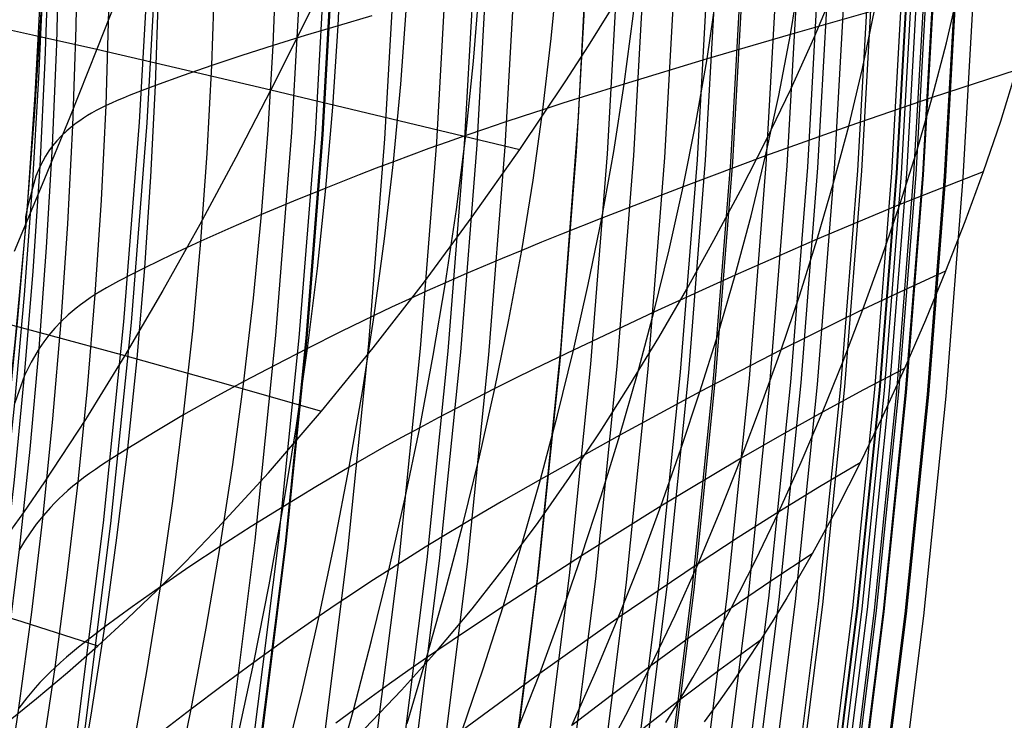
# Model space of a CAD drawing. Header units: millimetres. Extents: x -14 to 488, y -50 to 50.
# Tile 250 of 256: x 482.68 to 485.95, y -3.95 to -1.62. Entities that reach past the tile are written whole.
import ezdxf

# ---------------------------------------------------------------- set-up
doc = ezdxf.new("R2010")
doc.units = ezdxf.units.MM
doc.header["$MEASUREMENT"] = 0
doc.layers.add('Default', color=7, linetype='Continuous')

msp = doc.modelspace()

# ---------------------------------------------------------------- linework, layer by layer
at = {"layer": 'Default'}
for points in [[(481.5503, -13.3327), (481.885, -12.6152), (482.2011, -11.8892), (482.4984, -11.1554), (482.7766, -10.4141), (483.0357, -9.6659), (483.2752, -8.9113), (483.4953, -8.1507), (483.6956, -7.3846), (483.8762, -6.6137), (484.0368, -5.8383), (484.1774, -5.0591), (484.2979, -4.2765), (484.3981, -3.4911), (484.4766, -2.7198), (484.5354, -1.9468), (484.5748, -1.1725), (484.5946, -0.3975), (484.5949, 0.3778)], [(481.5503, -13.3327), (481.885, -12.6152), (482.2011, -11.8892), (482.4984, -11.1554), (482.7766, -10.4141), (483.0357, -9.6659), (483.2752, -8.9113), (483.4953, -8.1507), (483.6956, -7.3846), (483.8762, -6.6137), (484.0368, -5.8383), (484.1774, -5.0591), (484.2979, -4.2765), (484.3981, -3.4911), (484.4766, -2.7198), (484.5354, -1.9468), (484.5748, -1.1725), (484.5946, -0.3975), (484.5949, 0.3778)], [(485.7288, 0), (485.721, -0.7064), (485.6972, -1.4188), (485.657, -2.1368), (485.6001, -2.8597), (485.526, -3.5872), (485.4344, -4.3187), (485.325, -5.0535), (485.1975, -5.7912), (485.0515, -6.531), (484.8868, -7.2724), (484.7031, -8.0147), (484.5003, -8.7572), (484.2781, -9.4992), (484.0365, -10.24), (483.7752, -10.9789), (483.4943, -11.715), (483.1936, -12.4478), (482.8732, -13.1763)], [(485.8864, 0), (485.8785, -0.7099), (485.8546, -1.4258), (485.8143, -2.1473), (485.7571, -2.8739), (485.6826, -3.605), (485.5906, -4.34), (485.4807, -5.0785), (485.3525, -5.8199), (485.2058, -6.5634), (485.0402, -7.3085), (484.8557, -8.0544), (484.6518, -8.8006), (484.4286, -9.5463), (484.1857, -10.2907), (483.9231, -11.0332), (483.6408, -11.7731), (483.3386, -12.5094), (483.0166, -13.2415)], [(483.1396, 0), (483.1324, -0.6489), (483.1105, -1.3034), (483.0736, -1.9629), (483.0213, -2.6271), (482.9533, -3.2954), (482.8692, -3.9673), (482.7687, -4.6424), (482.6515, -5.32), (482.5174, -5.9997), (482.3661, -6.6808), (482.1973, -7.3627), (482.011, -8.0448), (481.8069, -8.7264), (481.5849, -9.4069), (481.3449, -10.0857), (481.0868, -10.762), (480.8106, -11.4351), (480.5163, -12.1043), (480.2038, -12.769), (479.8734, -13.4284)], [(483.1648, 0), (483.1576, -0.6495), (483.1357, -1.3045), (483.0988, -1.9646), (483.0465, -2.6293), (482.9784, -3.2982), (482.8942, -3.9707), (482.7936, -4.6464), (482.6763, -5.3246), (482.5421, -6.0049), (482.3906, -6.6866), (482.2218, -7.369), (482.0353, -8.0517), (481.831, -8.7339), (481.6088, -9.4151), (481.3686, -10.0944), (481.1103, -10.7712), (480.8338, -11.4449), (480.5392, -12.1148), (480.2265, -12.78), (479.8958, -13.4399)], [(483.6475, 0), (483.6402, -0.6602), (483.6179, -1.326), (483.5804, -1.997), (483.5272, -2.6727), (483.458, -3.3526), (483.3724, -4.0362), (483.2701, -4.723), (483.1509, -5.4125), (483.0145, -6.1039), (482.8605, -6.7968), (482.6889, -7.4906), (482.4993, -8.1845), (482.2917, -8.878), (482.0658, -9.5704), (481.8216, -10.2609), (481.5591, -10.9489), (481.2781, -11.6337), (480.9786, -12.3146), (480.6607, -12.9908)], [(483.7257, 0), (483.7183, -0.6619), (483.696, -1.3295), (483.6584, -2.0023), (483.605, -2.6797), (483.5356, -3.3614), (483.4498, -4.0468), (483.3473, -4.7354), (483.2278, -5.4267), (483.091, -6.12), (482.9366, -6.8147), (482.7645, -7.5103), (482.5745, -8.206), (482.3663, -8.9013), (482.1398, -9.5955), (481.895, -10.2879), (481.6317, -10.9777), (481.35, -11.6643), (481.0498, -12.3469), (480.7311, -13.0249)], [(483.7488, 0), (483.7414, -0.6625), (483.7191, -1.3305), (483.6814, -2.0038), (483.628, -2.6818), (483.5586, -3.364), (483.4727, -4.05), (483.3701, -4.7391), (483.2505, -5.4309), (483.1136, -6.1247), (482.9591, -6.82), (482.7869, -7.5161), (482.5967, -8.2124), (482.3883, -8.9082), (482.1617, -9.6029), (481.9167, -10.2958), (481.6532, -10.9862), (481.3712, -11.6733), (481.0708, -12.3565), (480.7518, -13.035)], [(483.7515, 0), (483.7441, -0.6625), (483.7218, -1.3307), (483.6841, -2.004), (483.6307, -2.682), (483.5613, -3.3643), (483.4754, -4.0503), (483.3728, -4.7395), (483.2532, -5.4314), (483.1162, -6.1253), (482.9618, -6.8206), (482.7895, -7.5168), (482.5993, -8.2131), (482.3909, -8.909), (482.1643, -9.6038), (481.9192, -10.2968), (481.6557, -10.9872), (481.3738, -11.6744), (481.0733, -12.3576), (480.7543, -13.0362)], [(483.9579, 0), (483.9505, -0.6671), (483.928, -1.3399), (483.8901, -2.0179), (483.8363, -2.7006), (483.7664, -3.3876), (483.6799, -4.0784), (483.5766, -4.7723), (483.4561, -5.4689), (483.3183, -6.1676), (483.1627, -6.8678), (482.9893, -7.5688), (482.7977, -8.2699), (482.5879, -8.9707), (482.3597, -9.6702), (482.113, -10.368), (481.8477, -11.0632), (481.5637, -11.7551), (481.2611, -12.4431), (480.94, -13.1264)], [(484.1306, 0), (484.1231, -0.6709), (484.1005, -1.3476), (484.0624, -2.0294), (484.0083, -2.7161), (483.938, -3.4071), (483.851, -4.1018), (483.7471, -4.7997), (483.626, -5.5004), (483.4873, -6.2031), (483.3308, -6.9072), (483.1564, -7.6123), (482.9638, -8.3175), (482.7528, -9.0222), (482.5232, -9.7258), (482.2751, -10.4275), (482.0082, -11.1267), (481.7227, -11.8227), (481.4183, -12.5146), (481.0953, -13.2018)], [(484.2233, 0), (484.2158, -0.673), (484.1931, -1.3517), (484.1549, -2.0357), (484.1006, -2.7244), (484.0301, -3.4175), (483.9428, -4.1144), (483.8386, -4.8145), (483.7171, -5.5172), (483.578, -6.2221), (483.4211, -6.9284), (483.2461, -7.6356), (483.0529, -8.343), (482.8412, -9.0499), (482.611, -9.7556), (482.3621, -10.4595), (482.0944, -11.1609), (481.808, -11.8589), (481.5027, -12.553), (481.1787, -13.2423)], [(484.2648, 0), (484.2573, -0.6739), (484.2346, -1.3536), (484.1963, -2.0385), (484.142, -2.7282), (484.0713, -3.4222), (483.984, -4.12), (483.8796, -4.8211), (483.7579, -5.5248), (483.6186, -6.2306), (483.4615, -6.9379), (483.2863, -7.646), (483.0928, -8.3544), (482.8809, -9.0623), (482.6503, -9.769), (482.4011, -10.4738), (482.133, -11.1761), (481.8462, -11.8752), (481.5405, -12.5702), (481.2161, -13.2604)], [(484.3591, 0), (484.3516, -0.676), (484.3289, -1.3578), (484.2904, -2.0448), (484.2359, -2.7366), (484.1651, -3.4328), (484.0774, -4.1328), (483.9727, -4.836), (483.8507, -5.5419), (483.711, -6.25), (483.5533, -6.9595), (483.3776, -7.6698), (483.1835, -8.3803), (482.9709, -9.0904), (482.7396, -9.7993), (482.4896, -10.5064), (482.2207, -11.2109), (481.933, -11.912), (481.6264, -12.6092), (481.3009, -13.3016)], [(484.597, 0), (484.5894, -0.6813), (484.5665, -1.3684), (484.5278, -2.0608), (484.4728, -2.758), (484.4014, -3.4596), (484.3131, -4.1651), (484.2076, -4.8738), (484.0846, -5.5852), (483.9438, -6.2988), (483.7849, -7.0138), (483.6078, -7.7297), (483.4122, -8.4458), (483.1979, -9.1614), (482.9648, -9.8759), (482.7129, -10.5884), (482.4419, -11.2984), (482.1519, -12.0051), (481.8429, -12.7077), (481.5149, -13.4055)], [(484.6999, 0), (484.6923, -0.6836), (484.6693, -1.3729), (484.6304, -2.0677), (484.5753, -2.7673), (484.5037, -3.4712), (484.4151, -4.179), (484.3092, -4.8901), (484.1858, -5.604), (484.0445, -6.3199), (483.8851, -7.0373), (483.7074, -7.7556), (483.5111, -8.4741), (483.2961, -9.1921), (483.0623, -9.909), (482.8095, -10.6239), (482.5376, -11.3363), (482.2466, -12.0453), (481.9366, -12.7503), (481.6075, -13.4504)], [(484.788, 0), (484.7804, -0.6855), (484.7573, -1.3769), (484.7183, -2.0736), (484.6631, -2.7752), (484.5912, -3.4812), (484.5023, -4.191), (484.3962, -4.9041), (484.2724, -5.62), (484.1307, -6.338), (483.9709, -7.0575), (483.7926, -7.7778), (483.5958, -8.4984), (483.3802, -9.2184), (483.1457, -9.9373), (482.8921, -10.6543), (482.6195, -11.3687), (482.3277, -12.0798), (482.0168, -12.7868), (481.6867, -13.4889)], [(484.8912, 0), (484.8836, -0.6878), (484.8604, -1.3815), (484.8213, -2.0805), (484.7659, -2.7845), (484.6937, -3.4928), (484.6046, -4.205), (484.4981, -4.9205), (484.3739, -5.6388), (484.2317, -6.3591), (484.0713, -7.081), (483.8925, -7.8038), (483.695, -8.5267), (483.4787, -9.2492), (483.2434, -9.9705), (482.989, -10.6899), (482.7154, -11.4067), (482.4227, -12.1202), (482.1107, -12.8295), (481.7796, -13.534)], [(484.9996, 0), (484.992, -0.6902), (484.9687, -1.3863), (484.9295, -2.0878), (484.8738, -2.7942), (484.8015, -3.505), (484.712, -4.2197), (484.6051, -4.9377), (484.4805, -5.6585), (484.3378, -6.3814), (484.1769, -7.1058), (483.9974, -7.8311), (483.7992, -8.5566), (483.5822, -9.2816), (483.346, -10.0054), (483.0908, -10.7273), (482.8162, -11.4466), (482.5225, -12.1626), (482.2094, -12.8744), (481.8771, -13.5813)], [(485.0271, 0), (485.0195, -0.6908), (484.9962, -1.3875), (484.9569, -2.0896), (484.9012, -2.7967), (484.8288, -3.5081), (484.7393, -4.2234), (484.6323, -4.9421), (484.5075, -5.6635), (484.3648, -6.387), (484.2037, -7.1121), (484.0241, -7.838), (483.8257, -8.5642), (483.6084, -9.2898), (483.3721, -10.0143), (483.1166, -10.7368), (482.8418, -11.4568), (482.5478, -12.1733), (482.2345, -12.8858), (481.9018, -13.5933)], [(485.111, 0), (485.1033, -0.6927), (485.0799, -1.3913), (485.0406, -2.0953), (484.9847, -2.8042), (484.9121, -3.5176), (484.8223, -4.2348), (484.715, -4.9554), (484.59, -5.6788), (484.4468, -6.4042), (484.2853, -7.1313), (484.1052, -7.8591), (483.9063, -8.5872), (483.6884, -9.3148), (483.4515, -10.0412), (483.1953, -10.7657), (482.9198, -11.4876), (482.6249, -12.2061), (482.3108, -12.9205), (481.9773, -13.63)], [(485.1175, 0), (485.1098, -0.6928), (485.0865, -1.3916), (485.0471, -2.0957), (484.9913, -2.8048), (484.9186, -3.5183), (484.8288, -4.2357), (484.7215, -4.9565), (484.5964, -5.6799), (484.4532, -6.4056), (484.2917, -7.1328), (484.1115, -7.8608), (483.9126, -8.589), (483.6947, -9.3168), (483.4577, -10.0433), (483.2014, -10.768), (482.9259, -11.49), (482.631, -12.2087), (482.3167, -12.9232), (481.9831, -13.6328)], [(485.2296, 0), (485.2219, -0.6953), (485.1984, -1.3966), (485.1589, -2.1032), (485.1029, -2.8149), (485.03, -3.5309), (484.9398, -4.2509), (484.8321, -4.9742), (484.7066, -5.7003), (484.5629, -6.4286), (484.4008, -7.1584), (484.22, -7.889), (484.0203, -8.6199), (483.8016, -9.3502), (483.5638, -10.0794), (483.3066, -10.8067), (483.0301, -11.5313), (482.7341, -12.2525), (482.4187, -12.9696)], [(485.2993, 0), (485.2915, -0.6969), (485.268, -1.3997), (485.2284, -2.1079), (485.1722, -2.8211), (485.0992, -3.5388), (485.0089, -4.2604), (484.9009, -4.9853), (484.7751, -5.713), (484.6311, -6.4429), (484.4686, -7.1743), (484.2874, -7.9066), (484.0873, -8.639), (483.8681, -9.371), (483.6297, -10.1018), (483.372, -10.8307), (483.0948, -11.5569), (482.7982, -12.2797), (482.4821, -12.9984)], [(485.3675, 0), (485.3598, -0.6984), (485.3362, -1.4027), (485.2965, -2.1125), (485.2402, -2.8273), (485.167, -3.5465), (485.0765, -4.2696), (484.9683, -4.9961), (484.8422, -5.7254), (484.6979, -6.4569), (484.535, -7.1899), (484.3535, -7.9237), (484.1529, -8.6578), (483.9333, -9.3914), (483.6944, -10.1238), (483.4361, -10.8542), (483.1583, -11.582), (482.861, -12.3064), (482.5443, -13.0267)], [(485.4019, 0), (485.3941, -0.6992), (485.3706, -1.4042), (485.3308, -2.1148), (485.2745, -2.8303), (485.2012, -3.5504), (485.1106, -4.2743), (485.0023, -5.0016), (484.876, -5.7317), (484.7315, -6.4639), (484.5685, -7.1977), (484.3867, -7.9324), (484.186, -8.6673), (483.9661, -9.4017), (483.7269, -10.1348), (483.4684, -10.8661), (483.1903, -11.5947), (482.8927, -12.3199), (482.5756, -13.0409)], [(485.4573, 0), (485.4495, -0.7004), (485.4259, -1.4067), (485.3861, -2.1185), (485.3296, -2.8353), (485.2562, -3.5566), (485.1654, -4.2818), (485.0569, -5.0104), (484.9305, -5.7418), (484.7857, -6.4753), (484.6224, -7.2104), (484.4403, -7.9463), (484.2392, -8.6825), (484.0189, -9.4182), (483.7793, -10.1526), (483.5203, -10.8852), (483.2418, -11.6151), (482.9436, -12.3415), (482.626, -13.0638)], [(485.5346, 0), (485.5268, -0.7021), (485.5031, -1.4102), (485.4632, -2.1237), (485.4066, -2.8423), (485.333, -3.5653), (485.242, -4.2923), (485.1333, -5.0227), (485.0065, -5.7558), (484.8614, -6.4912), (484.6977, -7.2281), (484.5152, -7.9658), (484.3136, -8.7038), (484.0927, -9.4413), (483.8526, -10.1775), (483.5929, -10.9119), (483.3137, -11.6435), (483.0148, -12.3718), (482.6964, -13.0959)], [(485.548, 0), (485.5402, -0.7024), (485.5166, -1.4108), (485.4766, -2.1246), (485.42, -2.8435), (485.3464, -3.5668), (485.2553, -4.2941), (485.1466, -5.0248), (485.0197, -5.7583), (484.8746, -6.4939), (484.7108, -7.2311), (484.5282, -7.9692), (484.3265, -8.7075), (484.1056, -9.4453), (483.8653, -10.1819), (483.6055, -10.9165), (483.3262, -11.6485), (483.0272, -12.377), (482.7086, -13.1014)], [(485.6485, 0), (485.6407, -0.7046), (485.6169, -1.4152), (485.5769, -2.1314), (485.5201, -2.8525), (485.4462, -3.5782), (485.3549, -4.3078), (485.2457, -5.0408), (485.1185, -5.7766), (484.9729, -6.5145), (484.8086, -7.2541), (484.6254, -7.9945), (484.4231, -8.7351), (484.2015, -9.4752), (483.9604, -10.2142), (483.6998, -10.9512), (483.4196, -11.6855), (483.1196, -12.4163), (482.8, -13.143)], [(485.664, 0), (485.6562, -0.705), (485.6324, -1.4159), (485.5923, -2.1324), (485.5355, -2.8539), (485.4616, -3.5799), (485.3702, -4.3099), (485.2611, -5.0432), (485.1338, -5.7794), (484.9881, -6.5177), (484.8237, -7.2576), (484.6404, -7.9984), (484.438, -8.7394), (484.2163, -9.4799), (483.9751, -10.2192), (483.7144, -10.9565), (483.434, -11.6912), (483.1339, -12.4224), (482.8142, -13.1494)], [(485.6662, 0), (485.6584, -0.705), (485.6346, -1.416), (485.5946, -2.1325), (485.5377, -2.8541), (485.4638, -3.5802), (485.3724, -4.3102), (485.2632, -5.0436), (485.1359, -5.7798), (484.9902, -6.5182), (484.8258, -7.2581), (484.6425, -7.999), (484.4401, -8.74), (484.2184, -9.4805), (483.9772, -10.2199), (483.7165, -10.9573), (483.4361, -11.692), (483.136, -12.4233), (482.8162, -13.1504)], [(485.6805, 0), (485.6726, -0.7053), (485.6489, -1.4167), (485.6088, -2.1335), (485.5519, -2.8554), (485.478, -3.5818), (485.3865, -4.3121), (485.2773, -5.0458), (485.1499, -5.7824), (485.0042, -6.5211), (484.8397, -7.2614), (484.6563, -8.0026), (484.4538, -8.7439), (484.232, -9.4848), (483.9907, -10.2245), (483.7298, -10.9622), (483.4493, -11.6972), (483.1491, -12.4288), (482.8291, -13.1562)], [(485.6979, 0), (485.6901, -0.7057), (485.6663, -1.4174), (485.6262, -2.1347), (485.5693, -2.8569), (485.4953, -3.5837), (485.4038, -4.3145), (485.2945, -5.0486), (485.1671, -5.7856), (485.0213, -6.5247), (484.8567, -7.2654), (484.6732, -8.0069), (484.4706, -8.7487), (484.2486, -9.49), (484.0072, -10.2301), (483.7462, -10.9682), (483.4655, -11.7037), (483.1651, -12.4357), (482.845, -13.1635)], [(485.7218, 0), (485.714, -0.7063), (485.6902, -1.4185), (485.65, -2.1363), (485.5931, -2.8591), (485.5191, -3.5864), (485.4275, -4.3177), (485.3181, -5.0524), (485.1906, -5.7899), (485.0446, -6.5296), (484.88, -7.2708), (484.6963, -8.013), (484.4936, -8.7553), (484.2714, -9.4971), (484.0298, -10.2378), (483.7686, -10.9765), (483.4877, -11.7125), (483.1871, -12.445), (482.8668, -13.1734)], [(485.7514, 0), (485.7435, -0.7069), (485.7197, -1.4198), (485.6795, -2.1383), (485.6225, -2.8617), (485.5484, -3.5897), (485.4568, -4.3217), (485.3473, -5.0571), (485.2197, -5.7953), (485.0736, -6.5357), (484.9087, -7.2776), (484.7249, -8.0204), (484.522, -8.7634), (484.2997, -9.506), (484.0578, -10.2473), (483.7964, -10.9867), (483.5152, -11.7233), (483.2143, -12.4566), (482.8937, -13.1856)], [(485.7543, 0), (485.7464, -0.707), (485.7226, -1.42), (485.6824, -2.1385), (485.6254, -2.862), (485.5513, -3.5901), (485.4597, -4.3221), (485.3502, -5.0576), (485.2225, -5.7958), (485.0764, -6.5363), (484.9116, -7.2783), (484.7277, -8.0211), (484.5248, -8.7642), (484.3024, -9.5068), (484.0606, -10.2482), (483.7991, -10.9876), (483.5179, -11.7244), (483.217, -12.4577), (482.8963, -13.1868)], [(485.8241, 0), (485.8162, -0.7085), (485.7924, -1.4231), (485.7521, -2.1431), (485.695, -2.8683), (485.6207, -3.5979), (485.5288, -4.3316), (485.4191, -5.0686), (485.2912, -5.8085), (485.1447, -6.5506), (484.9795, -7.2942), (484.7953, -8.0387), (484.5919, -8.7834), (484.3691, -9.5277), (484.1267, -10.2707), (483.8646, -11.0117), (483.5828, -11.7501), (483.2813, -12.485), (482.9599, -13.2157)], [(485.8282, 0), (485.8203, -0.7086), (485.7965, -1.4232), (485.7562, -2.1434), (485.6991, -2.8687), (485.6248, -3.5984), (485.5329, -4.3321), (485.4232, -5.0693), (485.2952, -5.8093), (485.1488, -6.5514), (484.9835, -7.2951), (484.7993, -8.0398), (484.5958, -8.7846), (484.373, -9.5289), (484.1306, -10.272), (483.8685, -11.0132), (483.5867, -11.7516), (483.285, -12.4866), (482.9636, -13.2174)]]:
    msp.add_lwpolyline(points, dxfattribs=at)
at = {"layer": 'Default', "extrusion": (0.110684, 0.989795, -0.089748)}
msp.add_lwpolyline([(-481.5675, 262.1063), (-483.0576, 260.9104)], dxfattribs=at)
at = {"layer": 'Default', "extrusion": (0.154403, 0.981341, -0.114582)}
msp.add_lwpolyline([(-478.4382, 265.3534), (-480.0749, 264.1615)], dxfattribs=at)
at = {"layer": 'Default', "extrusion": (0.193104, 0.972647, -0.129109)}
msp.add_lwpolyline([(-474.8107, 268.5761), (-476.5716, 267.4309)], dxfattribs=at)
at = {"layer": 'Default', "extrusion": (0.113737, 0.993511, 0)}
for points in [[(-485.4818, 20.26), (-485.4813, 20.3055), (-485.4799, 20.3514), (-485.4774, 20.3977), (-485.474, 20.4443), (-485.4696, 20.4912), (-485.4641, 20.5384), (-485.4575, 20.5857), (-485.4498, 20.6333), (-485.441, 20.681), (-485.4311, 20.7288), (-485.42, 20.7766), (-485.4078, 20.8245), (-485.3945, 20.8723), (-485.3799, 20.9201), (-485.3642, 20.9677), (-485.3473, 21.0152), (-485.3292, 21.0624), (-485.3099, 21.1094), (-485.2895, 21.156), (-485.2678, 21.2023), (-485.245, 21.2481), (-485.221, 21.2935), (-485.1959, 21.3384), (-485.1696, 21.3826), (-485.1422, 21.4263), (-485.1137, 21.4693), (-485.0841, 21.5116), (-485.0535, 21.5531), (-485.0218, 21.5938), (-484.9891, 21.6337), (-484.9555, 21.6727), (-484.9209, 21.7107), (-484.8854, 21.7478), (-484.849, 21.7838), (-484.8118, 21.8188), (-484.7738, 21.8528), (-484.7351, 21.8856), (-484.6956, 21.9173), (-484.6555, 21.9478), (-484.6147, 21.9772), (-484.5734, 22.0053), (-484.5315, 22.0323), (-484.4891, 22.058), (-484.4464, 22.0824), (-484.4032, 22.1056), (-484.3596, 22.1275), (-484.3158, 22.1482), (-484.2717, 22.1676), (-484.2274, 22.1857), (-484.183, 22.2025), (-484.1384, 22.2181), (-484.0937, 22.2324), (-484.0491, 22.2455), (-484.0044, 22.2573), (-483.9598, 22.268), (-483.9153, 22.2774), (-483.8709, 22.2856), (-483.8267, 22.2926), (-483.7827, 22.2985), (-483.7389, 22.3033), (-483.6954, 22.307), (-483.6522, 22.3096), (-483.6093, 22.3111), (-483.5668, 22.3116), (-483.5243, 22.3111), (-483.4815, 22.3096), (-483.4383, 22.307), (-483.3948, 22.3033), (-483.351, 22.2985), (-483.307, 22.2926), (-483.2628, 22.2856), (-483.2184, 22.2774), (-483.1739, 22.268), (-483.1293, 22.2573), (-483.0846, 22.2455), (-483.0399, 22.2324), (-482.9953, 22.2181), (-482.9507, 22.2025), (-482.9063, 22.1857), (-482.862, 22.1676), (-482.8179, 22.1482), (-482.774, 22.1275), (-482.7305, 22.1056), (-482.6873, 22.0824), (-482.6445, 22.058), (-482.6022, 22.0323), (-482.5603, 22.0053), (-482.519, 21.9772), (-482.4782, 21.9478), (-482.4381, 21.9173), (-482.3986, 21.8856), (-482.3599, 21.8528), (-482.3219, 21.8188), (-482.2847, 21.7838), (-482.2483, 21.7478), (-482.2128, 21.7107), (-482.1782, 21.6727), (-482.1445, 21.6337), (-482.1118, 21.5938), (-482.0802, 21.5531), (-482.0495, 21.5116), (-482.0199, 21.4693), (-481.9914, 21.4263), (-481.964, 21.3826), (-481.9378, 21.3384), (-481.9126, 21.2935), (-481.8887, 21.2481), (-481.8658, 21.2023), (-481.8442, 21.156), (-481.8237, 21.1094), (-481.8044, 21.0624), (-481.7864, 21.0152), (-481.7695, 20.9677), (-481.7537, 20.9201), (-481.7392, 20.8723), (-481.7258, 20.8245), (-481.7136, 20.7766), (-481.7026, 20.7288), (-481.6927, 20.681), (-481.6839, 20.6333), (-481.6762, 20.5857), (-481.6696, 20.5384), (-481.6641, 20.4912), (-481.6597, 20.4443), (-481.6562, 20.3977), (-481.6538, 20.3514), (-481.6524, 20.3055), (-481.6519, 20.26)], [(-481.6519, 20.26), (-481.6524, 20.2144), (-481.6538, 20.1685), (-481.6562, 20.1222), (-481.6597, 20.0756), (-481.6641, 20.0287), (-481.6696, 19.9816), (-481.6762, 19.9342), (-481.6839, 19.8866), (-481.6927, 19.8389), (-481.7026, 19.7911), (-481.7136, 19.7433), (-481.7258, 19.6954), (-481.7392, 19.6476), (-481.7537, 19.5998), (-481.7695, 19.5522), (-481.7864, 19.5048), (-481.8044, 19.4575), (-481.8237, 19.4106), (-481.8442, 19.3639), (-481.8658, 19.3176), (-481.8887, 19.2718), (-481.9126, 19.2264), (-481.9378, 19.1816), (-481.964, 19.1373), (-481.9914, 19.0936), (-482.0199, 19.0506), (-482.0495, 19.0083), (-482.0802, 18.9668), (-482.1118, 18.9261), (-482.1445, 18.8862), (-482.1782, 18.8473), (-482.2128, 18.8092), (-482.2483, 18.7722), (-482.2847, 18.7361), (-482.3219, 18.7011), (-482.3599, 18.6671), (-482.3986, 18.6343), (-482.4381, 18.6026), (-482.4782, 18.5721), (-482.519, 18.5427), (-482.5603, 18.5146), (-482.6022, 18.4876), (-482.6445, 18.462), (-482.6873, 18.4375), (-482.7305, 18.4143), (-482.774, 18.3924), (-482.8179, 18.3717), (-482.862, 18.3524), (-482.9063, 18.3342), (-482.9507, 18.3174), (-482.9953, 18.3018), (-483.0399, 18.2875), (-483.0846, 18.2744), (-483.1293, 18.2626), (-483.1739, 18.252), (-483.2184, 18.2426), (-483.2628, 18.2343), (-483.307, 18.2273), (-483.351, 18.2214), (-483.3948, 18.2166), (-483.4383, 18.2129), (-483.4815, 18.2103), (-483.5243, 18.2088), (-483.5668, 18.2083), (-483.6093, 18.2088), (-483.6522, 18.2103), (-483.6954, 18.2129), (-483.7389, 18.2166), (-483.7827, 18.2214), (-483.8267, 18.2273), (-483.8709, 18.2343), (-483.9153, 18.2426), (-483.9598, 18.252), (-484.0044, 18.2626), (-484.0491, 18.2744), (-484.0937, 18.2875), (-484.1384, 18.3018), (-484.183, 18.3174), (-484.2274, 18.3342), (-484.2717, 18.3524), (-484.3158, 18.3717), (-484.3596, 18.3924), (-484.4032, 18.4143), (-484.4464, 18.4375), (-484.4891, 18.462), (-484.5315, 18.4876), (-484.5734, 18.5146), (-484.6147, 18.5427), (-484.6555, 18.5721), (-484.6956, 18.6026), (-484.7351, 18.6343), (-484.7738, 18.6671), (-484.8118, 18.7011), (-484.849, 18.7361), (-484.8854, 18.7722), (-484.9209, 18.8092), (-484.9555, 18.8473), (-484.9891, 18.8862), (-485.0218, 18.9261), (-485.0535, 18.9668), (-485.0841, 19.0083), (-485.1137, 19.0506), (-485.1422, 19.0936), (-485.1696, 19.1373), (-485.1959, 19.1816), (-485.221, 19.2264), (-485.245, 19.2718), (-485.2678, 19.3176), (-485.2895, 19.3639), (-485.3099, 19.4106), (-485.3292, 19.4575), (-485.3473, 19.5048), (-485.3642, 19.5522), (-485.3799, 19.5998), (-485.3945, 19.6476), (-485.4078, 19.6954), (-485.42, 19.7433), (-485.4311, 19.7911), (-485.441, 19.8389), (-485.4498, 19.8866), (-485.4575, 19.9342), (-485.4641, 19.9816), (-485.4696, 20.0287), (-485.474, 20.0756), (-485.4774, 20.1222), (-485.4799, 20.1685), (-485.4813, 20.2144), (-485.4818, 20.26)]]:
    msp.add_lwpolyline(points, dxfattribs=at)
at = {"layer": 'Default', "extrusion": (0.223755, 0.965965, -0.129787)}
msp.add_lwpolyline([(-471.314, 270.745), (-473.1691, 269.7056)], dxfattribs=at)
at = {"layer": 'Default'}
for points in [[(483.4094, 0, 257.5823), (483.4088, -0.0516, 257.5825), (483.407, -0.103, 257.5831), (483.4039, -0.1542, 257.5841), (483.3995, -0.2053, 257.5855), (483.3939, -0.2564, 257.5874), (483.3872, -0.3077, 257.5896), (483.3792, -0.3591, 257.5923), (483.37, -0.4109, 257.5955), (483.3596, -0.4629, 257.5991), (483.3482, -0.5153, 257.6032), (483.3358, -0.5679, 257.6077), (483.3224, -0.6208, 257.6127), (483.293, -0.7271, 257.6241), (483.2604, -0.8342, 257.6373), (483.2251, -0.9421, 257.6523), (483.1874, -1.051, 257.6692), (483.1066, -1.2716, 257.7083), (483.0209, -1.495, 257.7541), (482.9324, -1.7204, 257.8063), (482.8426, -1.9461, 257.8641), (482.751, -2.1704, 257.9274), (482.6571, -2.3931, 257.9959)], [(483.1918, -4.1821, 255.9183), (483.2461, -3.915, 255.8596), (483.2966, -3.6458, 255.8059), (483.3428, -3.3745, 255.7569), (483.3845, -3.1012, 255.7126), (483.4216, -2.8259, 255.673), (483.4537, -2.5487, 255.6379), (483.4808, -2.2698, 255.6072), (483.5026, -1.9896, 255.581), (483.5191, -1.708, 255.559), (483.5301, -1.4252, 255.5412), (483.5351, -1.1413, 255.5281), (483.5338, -0.8569, 255.5202), (483.5263, -0.5719, 255.5181), (483.5093, -0.1432, 255.5219), (483.5062, 0, 255.5213)], [(483.3993, -4.0159, 256.1344), (483.4543, -3.7599, 256.077), (483.5056, -3.5019, 256.0242), (483.5527, -3.2418, 255.9761), (483.5954, -2.9797, 255.9324), (483.6334, -2.7155, 255.8933), (483.6666, -2.4495, 255.8584), (483.6947, -2.1818, 255.828), (483.7176, -1.9126, 255.8017), (483.7352, -1.6421, 255.7795), (483.7473, -1.3703, 255.7614), (483.7535, -1.0975, 255.7478), (483.7534, -0.824, 255.7392), (483.729, 0, 255.7387)], [(483.5569, -4.0932, 256.4007), (483.6163, -3.8506, 256.3398), (483.6722, -3.6057, 256.2835), (483.7244, -3.3588, 256.2316), (483.7726, -3.1099, 256.1841), (483.8164, -2.8589, 256.1409), (483.8557, -2.6058, 256.102), (483.8901, -2.3509, 256.0673), (483.9195, -2.0942, 256.0368), (483.9436, -1.8361, 256.0103), (483.9624, -1.5766, 255.9878), (483.9758, -1.3157, 255.9691), (483.9834, -1.0539, 255.9548), (483.9849, -0.7913, 255.9454), (483.964, 0, 255.9427)], [(483.7223, -4.1474, 256.6524), (483.7861, -3.9183, 256.5879), (483.8466, -3.6867, 256.528), (483.9037, -3.4528, 256.4724), (483.9571, -3.2169, 256.4209), (484.0067, -2.979, 256.3736), (484.052, -2.739, 256.3305), (484.0928, -2.497, 256.2915), (484.1287, -2.2531, 256.2565), (484.1597, -2.0074, 256.2255), (484.1854, -1.7602, 256.1984), (484.2058, -1.5116, 256.1751), (484.2208, -1.2616, 256.1555), (484.2301, -1.0106, 256.1401), (484.2335, -0.7589, 256.1294), (484.2171, 0, 256.1234)], [(483.9645, -3.9633, 256.8162), (484.0296, -3.745, 256.7523), (484.0915, -3.5242, 256.6927), (484.15, -3.3012, 256.6372), (484.2052, -3.0762, 256.5856), (484.2565, -2.8492, 256.538), (484.3036, -2.6202, 256.4944), (484.3462, -2.3892, 256.4546), (484.384, -2.1561, 256.4188), (484.4169, -1.9213, 256.3868), (484.4446, -1.685, 256.3585), (484.4669, -1.4472, 256.3339), (484.4838, -1.208, 256.3128), (484.4952, -0.9677, 256.2956), (484.5008, -0.7268, 256.2829), (484.5011, -0.4851, 256.2756), (484.4899, 0, 256.2721)], [(484.1481, -3.9858, 257.027), (484.2179, -3.781, 256.9591), (484.2845, -3.5734, 256.8954), (484.348, -3.3634, 256.8357), (484.4083, -3.1511, 256.7798), (484.4652, -2.937, 256.7277), (484.5185, -2.7208, 256.6794), (484.5675, -2.5026, 256.6348), (484.6122, -2.2824, 256.594), (484.6521, -2.0602, 256.5569), (484.6871, -1.8362, 256.5234), (484.7168, -1.6105, 256.4935), (484.7413, -1.3834, 256.4671), (484.7603, -1.1549, 256.4441), (484.7739, -0.9253, 256.4248), (484.7819, -0.695, 256.4096), (484.7846, -0.4639, 256.3996), (484.7772, 0, 256.3928)], [(484.3314, -3.9877, 257.2287), (484.406, -3.7964, 257.1569), (484.4772, -3.602, 257.0894), (484.5452, -3.405, 257.026), (484.6102, -3.2055, 256.9662), (484.6722, -3.0038, 256.9101), (484.7309, -2.8002, 256.8575), (484.7861, -2.5947, 256.8084), (484.8371, -2.3872, 256.7629), (484.8837, -2.1776, 256.721), (484.9257, -1.966, 256.6827), (484.9627, -1.7525, 256.6478), (484.9946, -1.5374, 256.6164), (485.0211, -1.3208, 256.5883), (485.0422, -1.1028, 256.5633), (485.0579, -0.8836, 256.5419), (485.0682, -0.6637, 256.5243), (485.0732, -0.4431, 256.5116), (485.0734, -0.2217, 256.5046), (485.0697, 0, 256.5015)], [(484.5126, -3.9701, 257.4232), (484.5918, -3.7923, 257.3482), (484.6675, -3.6111, 257.2774), (484.7399, -3.427, 257.2107), (484.8092, -3.2402, 257.1478), (484.8756, -3.051, 257.0883), (484.9391, -2.8597, 257.0322), (484.9994, -2.6665, 256.9793), (485.0563, -2.4714, 256.9299), (485.1091, -2.2743, 256.8838), (485.1576, -2.0751, 256.8411), (485.2015, -1.8739, 256.8018), (485.2404, -1.6708, 256.7659), (485.2741, -1.466, 256.7332), (485.3025, -1.2596, 256.7037), (485.3256, -1.0518, 256.6772), (485.3432, -0.8429, 256.6539), (485.3555, -0.6332, 256.6342), (485.3597, -0.5281, 256.6261), (485.3626, -0.4228, 256.6193), (485.3643, -0.3172, 256.614), (485.3649, -0.2116, 256.6102), (485.3628, 0, 256.6064)], [(481.4696, -8.3613, 254.438), (481.5247, -8.1927, 254.3616), (481.6323, -7.8505, 254.2176), (481.7361, -7.5028, 254.0843), (481.8357, -7.1509, 253.9607), (481.931, -6.7949, 253.8462), (482.0219, -6.4351, 253.7399), (482.1082, -6.0718, 253.6415), (482.1898, -5.7053, 253.5506), (482.2665, -5.3361, 253.4667), (482.3383, -4.9646, 253.3898), (482.4049, -4.5909, 253.3195), (482.4665, -4.2149, 253.2555), (482.523, -3.8371, 253.1978), (482.5742, -3.4576, 253.1462), (482.6202, -3.0768, 253.1005), (482.6608, -2.695, 253.0606), (482.696, -2.3121, 253.0263), (482.7259, -1.9281, 252.9976), (482.7503, -1.5434, 252.9742), (482.7694, -1.158, 252.9563), (482.783, -0.7723, 252.9435), (482.7911, -0.3862, 252.936), (482.7938, 0, 252.9335)], [(481.4982, -8.2665, 254.7545), (481.5514, -8.1051, 254.6781), (481.6037, -7.9419, 254.6047), (481.7059, -7.6107, 254.4662), (481.8044, -7.2743, 254.338), (481.8987, -6.9335, 254.2194), (481.9888, -6.5888, 254.1094), (482.0746, -6.2403, 254.0074), (482.156, -5.8884, 253.9131), (482.2328, -5.5334, 253.8259), (482.3049, -5.1757, 253.7456), (482.3721, -4.8157, 253.672), (482.4345, -4.4536, 253.6048), (482.4918, -4.0893, 253.5438), (482.5441, -3.723, 253.4888), (482.5913, -3.3551, 253.4398), (482.6333, -2.9858, 253.3965), (482.67, -2.6155, 253.3588), (482.7013, -2.244, 253.3267), (482.7273, -1.8715, 253.2999), (482.7478, -1.4981, 253.2784), (482.7628, -1.1241, 253.2621), (482.7722, -0.7497, 253.251), (482.7775, 0, 253.2445)], [(482.5264, -4.1822, 254.1801), (482.5754, -3.8408, 254.1246), (482.6194, -3.4974, 254.0749), (482.6584, -3.1523, 254.0308), (482.6921, -2.8057, 253.9921), (482.7205, -2.458, 253.9587), (482.7435, -2.1091, 253.9305), (482.7611, -1.7592, 253.9073), (482.7728, -1.4083, 253.8892), (482.7782, -1.0569, 253.8761), (482.7775, -0.7049, 253.8681), (482.7688, 0, 253.8679)], [(482.5306, -3.9651, 253.8341), (482.5786, -3.6103, 253.7818), (482.6215, -3.2538, 253.7353), (482.6591, -2.8958, 253.6943), (482.6914, -2.5368, 253.6589), (482.7184, -2.1766, 253.6287), (482.7399, -1.8153, 253.6038), (482.7557, -1.4532, 253.584), (482.7655, -1.0905, 253.5694), (482.7694, -0.7273, 253.5598), (482.7672, 0, 253.5566)], [(482.5888, -4.0466, 254.4679), (482.6342, -3.7166, 254.4152), (482.6747, -3.3846, 254.368), (482.7102, -3.0509, 254.3262), (482.7404, -2.7157, 254.2897), (482.7654, -2.3794, 254.2583), (482.7849, -2.0418, 254.232), (482.7991, -1.7031, 254.2106), (482.8071, -1.3635, 254.1941), (482.8087, -1.0233, 254.1826), (482.8039, -0.6826, 254.1763), (482.7947, -0.3415, 254.1752), (482.7898, 0, 254.1786)], [(482.626, -4.2279, 254.8089), (482.6733, -3.9114, 254.7533), (482.7159, -3.5928, 254.7031), (482.7536, -3.2722, 254.6583), (482.7863, -2.9498, 254.6188), (482.8137, -2.626, 254.5843), (482.8359, -2.3009, 254.5549), (482.8528, -1.9746, 254.5303), (482.8641, -1.6471, 254.5105), (482.8693, -1.3188, 254.4956), (482.8678, -0.9898, 254.4858), (482.8598, -0.6604, 254.4812), (482.8428, -0.1653, 254.4833), (482.8413, 0, 254.4853)], [(482.7479, -4.0815, 255.0828), (482.7934, -3.7763, 255.0296), (482.8343, -3.4691, 254.9817), (482.8703, -3.1599, 254.939), (482.9014, -2.8489, 254.9014), (482.9272, -2.5364, 254.8687), (482.9478, -2.2226, 254.8408), (482.9631, -1.9076, 254.8177), (482.9728, -1.5913, 254.7992), (482.9764, -1.2742, 254.7856), (482.9732, -0.9564, 254.7773), (482.9442, -0.1598, 254.7785), (482.9422, 0, 254.7793)], [(482.864, -4.2272, 255.393), (482.9136, -3.9356, 255.3364), (482.9589, -3.6418, 255.285), (482.9995, -3.3459, 255.2387), (483.0354, -3.048, 255.1974), (483.0663, -2.7484, 255.161), (483.092, -2.4471, 255.1293), (483.1125, -2.1446, 255.1024), (483.1277, -1.8407, 255.08), (483.1373, -1.5357, 255.0621), (483.1409, -1.2297, 255.0491), (483.1378, -0.9231, 255.0415), (483.1091, -0.1543, 255.0441), (483.1065, 0, 255.0441)], [(483.0484, -4.0708, 255.6318), (483.0983, -3.7904, 255.5768), (483.1438, -3.5079, 255.5267), (483.1849, -3.2233, 255.4816), (483.2211, -2.9368, 255.4412), (483.2525, -2.6483, 255.4056), (483.2787, -2.3583, 255.3746), (483.2997, -2.0669, 255.3482), (483.3153, -1.7743, 255.3261), (483.3255, -1.4803, 255.3084), (483.3296, -1.1854, 255.2955), (483.3272, -0.8899, 255.288), (483.3185, -0.5939, 255.2862), (483.3001, -0.1488, 255.2905), (483.2972, 0, 255.2902)], [(483.7363, -1.4007, 257.981), (483.6259, -1.6284, 258.0411), (483.5115, -1.8552, 258.107), (483.3948, -2.0804, 258.1781), (483.2752, -2.3029, 258.2539), (483.1522, -2.5226, 258.334), (483.0255, -2.7391, 258.4183), (482.8946, -2.9517, 258.5065), (482.7584, -3.1594, 258.5984), (482.6881, -3.2611, 258.6457), (482.616, -3.3614, 258.6937)], [(483.8237, -3.9792, 258.7466), (483.9464, -3.8516, 258.6629), (484.0654, -3.7191, 258.5814), (484.1808, -3.5818, 258.5024), (484.2925, -3.4401, 258.426), (484.4007, -3.2944, 258.3523), (484.5057, -3.1451, 258.2811), (484.6074, -2.9925, 258.2125), (484.706, -2.8369, 258.1465), (484.8019, -2.6786, 258.083), (484.8952, -2.5179, 258.0218), (484.9859, -2.355, 257.9629), (485.0739, -2.1899, 257.9063), (485.1593, -2.0228, 257.8522), (485.2414, -1.8533, 257.8008), (485.3194, -1.6812, 257.7522), (485.3928, -1.5064, 257.7067)], [(484.8259, -3.9592, 257.8228), (484.8711, -3.8853, 257.7819), (484.9154, -3.8104, 257.742), (484.9588, -3.7344, 257.7031), (485.0431, -3.5794, 257.6283), (485.1239, -3.4208, 257.5574), (485.2013, -3.259, 257.4901), (485.2755, -3.0942, 257.4263), (485.3469, -2.9269, 257.3658), (485.4156, -2.7574, 257.3083), (485.4816, -2.5858, 257.2537), (485.5447, -2.4123, 257.2019), (485.6045, -2.237, 257.153), (485.6604, -2.0597, 257.1072), (485.712, -1.8803, 257.0645), (485.7591, -1.6988, 257.0247), (485.8014, -1.5153, 256.988)], [(482.6268, -3.9649, 259.4133), (482.7315, -3.88, 259.3632), (482.8344, -3.7931, 259.3127), (482.9354, -3.7042, 259.2618), (483.0345, -3.6132, 259.211), (483.1317, -3.5201, 259.1603), (483.2271, -3.425, 259.11), (483.3208, -3.3281, 259.0599), (483.5035, -3.1291, 258.961), (483.6803, -2.9239, 258.8642), (483.8521, -2.7134, 258.7696), (484.0191, -2.4982, 258.6774), (484.1815, -2.2782, 258.588), (484.3395, -2.0538, 258.5018), (484.4934, -1.8251, 258.4194), (484.5684, -1.7089, 258.38), (484.6416, -1.5912, 258.3418)], [(485.5202, -1.5914, 256.8793), (485.2404, -1.6708, 256.7659), (484.9627, -1.7525, 256.6478), (484.6871, -1.8362, 256.5234), (484.5508, -1.8786, 256.4574), (484.4835, -1.8999, 256.4228), (484.4169, -1.9213, 256.3868), (484.3511, -1.9428, 256.3491), (484.2863, -1.9643, 256.3097), (484.2225, -1.9858, 256.2685), (484.1597, -2.0074, 256.2255), (484.098, -2.029, 256.1807), (484.0374, -2.0507, 256.1342), (483.9779, -2.0725, 256.0862), (483.9195, -2.0942, 256.0368), (483.862, -2.1161, 255.9861), (483.8055, -2.1379, 255.9342), (483.6947, -2.1818, 255.828), (483.5865, -2.2257, 255.719), (483.4808, -2.2698, 255.6072), (483.378, -2.314, 255.4925), (483.2787, -2.3583, 255.3746), (483.1835, -2.4027, 255.2535), (483.092, -2.4471, 255.1293), (483.0476, -2.4694, 255.066), (483.0048, -2.4917, 255.0017), (482.9843, -2.5029, 254.969), (482.9644, -2.5141, 254.936), (482.9454, -2.5252, 254.9025), (482.9272, -2.5364, 254.8687), (482.9101, -2.5476, 254.8343), (482.8938, -2.5588, 254.7995), (482.8785, -2.57, 254.7644), (482.8641, -2.5812, 254.7288), (482.8504, -2.5924, 254.693), (482.8375, -2.6036, 254.657), (482.8137, -2.626, 254.5843), (482.7924, -2.6484, 254.5111), (482.7732, -2.6708, 254.4376), (482.7559, -2.6933, 254.3638), (482.7404, -2.7157, 254.2897), (482.7138, -2.7607, 254.141), (482.6921, -2.8057, 253.9921), (482.6591, -2.8958, 253.6943)], [(484.6495, -4.0157, 257.6492), (484.6926, -3.9351, 257.6088), (484.7761, -3.7707, 257.5314), (484.8562, -3.6027, 257.4581), (484.9329, -3.4314, 257.3888), (485.0063, -3.2572, 257.3233), (485.0767, -3.0803, 257.2613), (485.1443, -2.9012, 257.2025), (485.2091, -2.7199, 257.1469), (485.271, -2.5368, 257.0943), (485.3294, -2.3518, 257.0449), (485.3838, -2.1648, 256.9987), (485.434, -1.9757, 256.9557), (485.4795, -1.7845, 256.9159), (485.5202, -1.5914, 256.8793)], [(483.8471, -1.6093, 255.8856), (483.7352, -1.6421, 255.7795), (483.6258, -1.675, 255.6707), (483.5191, -1.708, 255.559), (483.4153, -1.7411, 255.4442), (483.3153, -1.7743, 255.3261), (483.2196, -1.8075, 255.2047), (483.1277, -1.8407, 255.08), (483.0832, -1.8574, 255.0164), (483.0403, -1.8741, 254.9517), (483.0198, -1.8825, 254.9188), (483, -1.8908, 254.8855), (482.981, -1.8992, 254.8519), (482.9631, -1.9076, 254.8177), (482.9461, -1.9159, 254.783), (482.9302, -1.9243, 254.7479), (482.9152, -1.9327, 254.7124), (482.9011, -1.9411, 254.6765), (482.8879, -1.9495, 254.6403), (482.8755, -1.9578, 254.6038), (482.8638, -1.9662, 254.5671), (482.8528, -1.9746, 254.5303), (482.8326, -1.9914, 254.4562), (482.8148, -2.0082, 254.3818), (482.7989, -2.025, 254.307), (482.7849, -2.0418, 254.232), (482.7726, -2.0586, 254.1568), (482.7616, -2.0754, 254.0814), (482.7435, -2.1091, 253.9305), (482.7295, -2.1429, 253.7797), (482.7013, -2.244, 253.3267), (482.6954, -2.2778, 253.1763), (482.6946, -2.2948, 253.1012), (482.696, -2.3121, 253.0263)], [(482.6281, -1.6527, 257.63), (482.7189, -1.6726, 257.6847), (482.9324, -1.7204, 257.8063), (483.1943, -1.7807, 257.9462), (483.5115, -1.8552, 258.107), (484.3395, -2.0538, 258.5018)], [(485.9917, -1.7901, 257.167), (485.712, -1.8803, 257.0645), (485.434, -1.9757, 256.9557), (485.1576, -2.0751, 256.8411), (484.8837, -2.1776, 256.721), (484.6122, -2.2824, 256.594), (484.4781, -2.3356, 256.5266), (484.4118, -2.3623, 256.4913), (484.3462, -2.3892, 256.4546), (484.2814, -2.416, 256.4164), (484.2176, -2.443, 256.3765), (484.1547, -2.47, 256.3348), (484.0928, -2.497, 256.2915), (484.0319, -2.5241, 256.2464), (483.9722, -2.5513, 256.1997), (483.9134, -2.5786, 256.1515), (483.8557, -2.6058, 256.102), (483.743, -2.6606, 255.9994), (483.6334, -2.7155, 255.8933), (483.5262, -2.7706, 255.7844), (483.4216, -2.8259, 255.673), (483.3196, -2.8813, 255.5586), (483.2211, -2.9368, 255.4412), (483.1265, -2.9923, 255.3208), (483.0354, -3.048, 255.1974), (482.9911, -3.076, 255.1346), (482.9483, -3.1039, 255.0707), (482.9277, -3.1179, 255.0384), (482.9078, -3.1319, 255.0056), (482.8886, -3.1459, 254.9725), (482.8703, -3.1599, 254.939), (482.8529, -3.1739, 254.9051), (482.8364, -3.188, 254.8707), (482.8208, -3.202, 254.8359), (482.8059, -3.216, 254.8009), (482.7918, -3.2301, 254.7656), (482.7785, -3.2441, 254.73), (482.7536, -3.2722, 254.6583), (482.731, -3.3003, 254.5862), (482.7105, -3.3284, 254.5137), (482.6918, -3.3565, 254.441), (482.6747, -3.3846, 254.368)], [(485.9917, -1.7901, 257.167), (485.9387, -1.9603, 257.2089), (485.8815, -2.1284, 257.2537), (485.8204, -2.2945, 257.3014), (485.7562, -2.4588, 257.3518), (485.6892, -2.6213, 257.4048), (485.6196, -2.7818, 257.4605), (485.5474, -2.94, 257.5189), (485.4725, -3.0957, 257.5803), (485.3944, -3.2486, 257.6449), (485.3131, -3.3983, 257.713), (485.2283, -3.5445, 257.7845), (485.1846, -3.6161, 257.8217), (485.14, -3.6866, 257.8597), (485.0945, -3.7561, 257.8986), (485.0482, -3.8245, 257.9385), (485.0009, -3.8917, 257.9793), (484.9528, -3.9577, 258.0209)], [(485.8815, -2.1284, 257.2537), (485.6045, -2.237, 257.153), (485.3294, -2.3518, 257.0449), (485.0563, -2.4714, 256.9299), (484.7861, -2.5947, 256.8084), (484.5185, -2.7208, 256.6794), (484.3864, -2.7848, 256.6109), (484.3211, -2.8169, 256.5751), (484.2565, -2.8492, 256.538), (484.1927, -2.8815, 256.4993), (484.1298, -2.9139, 256.4591), (484.0678, -2.9464, 256.4172), (484.0067, -2.979, 256.3736), (483.9467, -3.0116, 256.3284), (483.8877, -3.0443, 256.2817), (483.8297, -3.077, 256.2335), (483.7726, -3.1099, 256.1841), (483.6611, -3.1757, 256.0818), (483.5527, -3.2418, 255.9761), (483.4465, -3.3081, 255.8678), (483.3428, -3.3745, 255.7569), (483.2417, -3.4412, 255.6433), (483.1438, -3.5079, 255.5267), (483.0497, -3.5748, 255.4073), (482.9589, -3.6418, 255.285), (482.9147, -3.6754, 255.2228), (482.8719, -3.709, 255.1597), (482.8313, -3.7426, 255.0954), (482.812, -3.7595, 255.0627), (482.7934, -3.7763, 255.0296), (482.7758, -3.7932, 254.9961), (482.759, -3.8101, 254.9623), (482.743, -3.8269, 254.928), (482.7277, -3.8438, 254.8935), (482.6993, -3.8776, 254.8238), (482.6733, -3.9114, 254.7533)], [(485.7562, -2.4588, 257.3518), (485.6186, -2.5213, 257.3038), (485.4816, -2.5858, 257.2537), (485.2091, -2.7199, 257.1469), (484.9391, -2.8597, 257.0322), (484.6722, -3.0038, 256.9101), (484.4083, -3.1511, 256.7798), (484.2781, -3.2259, 256.7107), (484.2137, -3.2635, 256.6746), (484.15, -3.3012, 256.6372), (484.0871, -3.339, 256.5983), (484.0251, -3.3768, 256.5579), (483.9639, -3.4148, 256.5159), (483.9037, -3.4528, 256.4724), (483.8444, -3.4909, 256.4272), (483.7861, -3.5291, 256.3806), (483.7287, -3.5674, 256.3327), (483.6722, -3.6057, 256.2835), (483.5619, -3.6827, 256.1819), (483.4543, -3.7599, 256.077), (483.3491, -3.8373, 255.9695), (483.2461, -3.915, 255.8596), (483.1457, -3.9928, 255.7471)], [(482.5601, -2.6137, 258.0694), (482.7718, -2.6698, 258.233), (483.0255, -2.7391, 258.4183), (483.3266, -2.8233, 258.6278), (483.6803, -2.9239, 258.8642)], [(485.6196, -2.7818, 257.4605), (485.483, -2.8532, 257.4144), (485.3469, -2.9269, 257.3658), (485.2114, -3.0027, 257.3148), (485.0767, -3.0803, 257.2613), (484.8092, -3.2402, 257.1478), (484.5452, -3.405, 257.026), (484.2845, -3.5734, 256.8954), (484.156, -3.6589, 256.826), (484.0296, -3.745, 256.7523), (483.9675, -3.7882, 256.7134), (483.9062, -3.8315, 256.6731), (483.8457, -3.8749, 256.6313), (483.7861, -3.9183, 256.5879), (483.7275, -3.9619, 256.5431)], [(485.4725, -3.0957, 257.5803), (485.3366, -3.176, 257.5366), (485.2013, -3.259, 257.4901), (485.0667, -3.3442, 257.4408), (484.9329, -3.4314, 257.3888), (484.6675, -3.6111, 257.2774), (484.406, -3.7964, 257.1569), (484.1481, -3.9858, 257.027)], [(480.994, -3.2702, 256.3149), (481.0862, -3.2782, 256.5376), (481.1799, -3.2878, 256.7535), (481.3756, -3.311, 257.1761), (481.5515, -3.3344, 257.5321), (481.6277, -3.3452, 257.6797), (481.6694, -3.3518, 257.7564), (481.7148, -3.3597, 257.8358), (481.752, -3.3668, 257.8976), (481.7924, -3.375, 257.9617), (481.8363, -3.3845, 258.0283), (481.8843, -3.3955, 258.0978), (481.9368, -3.4082, 258.1704), (481.9942, -3.4226, 258.2465), (482.0569, -3.4391, 258.3263), (482.1255, -3.4577, 258.4102), (482.2002, -3.4786, 258.4984), (482.2817, -3.502, 258.5912), (482.4664, -3.557, 258.7919), (482.6831, -3.6239, 259.0147), (482.9354, -3.7042, 259.2618)], [(485.3131, -3.3983, 257.713), (485.1778, -3.4874, 257.6722), (485.0431, -3.5794, 257.6283), (484.9092, -3.6739, 257.5813), (484.7761, -3.7707, 257.5314), (484.6439, -3.8695, 257.4786), (484.5126, -3.9701, 257.4232)], [(485.14, -3.6866, 257.8597), (485.0052, -3.7844, 257.8225), (484.8711, -3.8853, 257.7819), (484.7378, -3.9891, 257.7379)]]:
    msp.add_polyline3d(points, dxfattribs=at)

doc.saveas('drawing.dxf')
